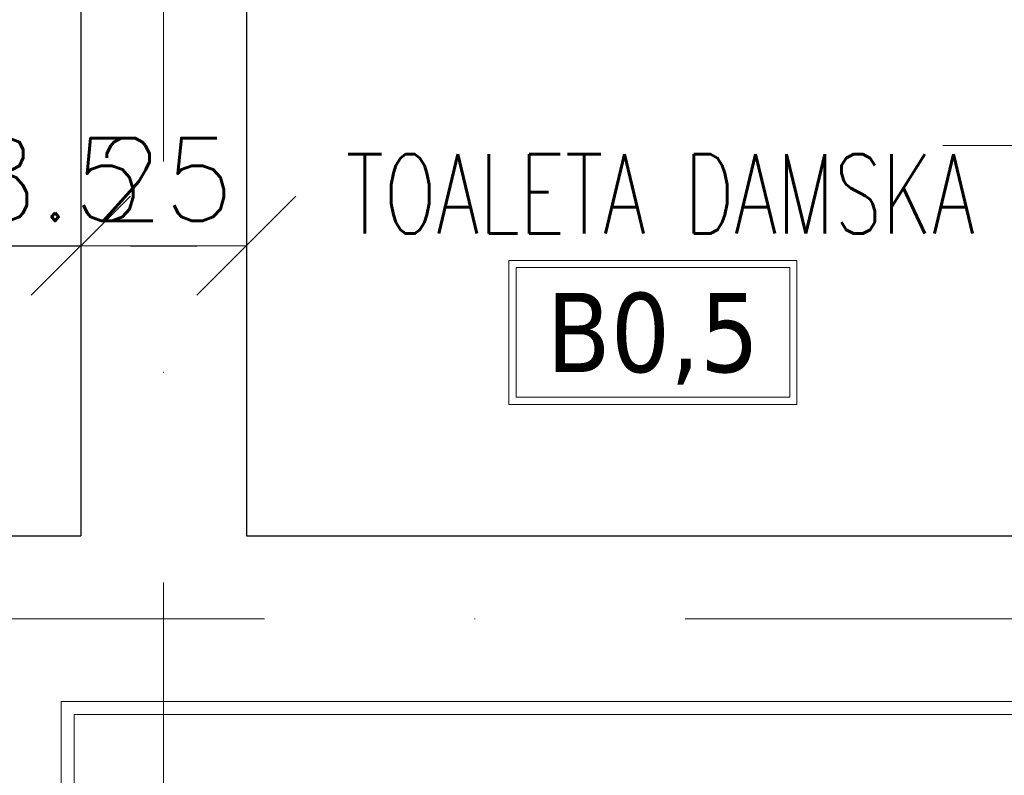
# Model space of a CAD drawing. Header units: millimetres. Extents: x 23192 to 177760, y -399809 to -79279.
# Tile 138 of 256: x 51970 to 52119, y -195624 to -195510. Entities that reach past the tile are written whole.
import ezdxf
from ezdxf.enums import TextEntityAlignment as Align

# ---------------------------------------------------------------- set-up
doc = ezdxf.new("R2010")
doc.units = ezdxf.units.MM
doc.linetypes.add('DASHDOT', pattern=[25.4, 12.7, -6.35, 0, -6.35])
doc.layers.get('0').update_dxf_attribs({"lineweight": 0})
for name, color, linetype, lineweight in [('!! 0_ Istn-sciany', 3, 'Continuous', 30), ('!! 0_ Istn-widok', 1, 'Continuous', 15), ('!! 0_Opis_pom', 9, 'Continuous', 13), ('!! 2_drzwi opis', 151, 'Continuous', 9), ('!! wymiary osi', 250, 'Continuous', 9), ('0-osie-liniA', 14, 'DASHDOT', 5)]:
    doc.layers.add(name, color=color, linetype=linetype, lineweight=lineweight)
doc.styles.add('50', font='ROMANS.shx', dxfattribs={"width": 0.8, "height": 10})
doc.styles.add('ARCHETYP', font='romans.shx', dxfattribs={"height": 15})
doc.styles.add('ARIAL', font='tahoma.ttf')
doc.styles.add('TXT', font='simplex.shx')
doc.dimstyles.new('DIM50', dxfattribs={"dimscale": 5, "dimtxt": 2.5, "dimasz": 1.5, "dimexe": 0, "dimexo": 0, "dimgap": 0.5, "dimtad": 1, "dimdec": 4, "dimrnd": 0.5, "dimdsep": 46, "dimtxsty": 'TXT', "dimblk1": 'TICK1', "dimblk2": 'TICK1', "dimsah": 1, "dimcen": 0, "dimse1": 1, "dimse2": 1, "dimclrd": 1, "dimclre": 7, "dimclrt": 9, "dimadec": 0, "dimazin": 0, "dimtfac": 1, "dimtdec": 4, "dimtmove": 2, "dimatfit": 3, "dimldrblk": 'TICK1', "dimfxl": 1, "dimtolj": 1, "dimarcsym": 0})

# ---------------------------------------------------------------- blocks, each defined once
blk = doc.blocks.new('1_ok-opis')
blk.add_line((0, 111.61), (0, 50))
for points in [[(-17, 128.61), (-17, 143.61)], [(17, 128.61), (17, 143.61)]]:
    blk.add_lwpolyline(points)
for centre, start, end in [((0, 143.61), 0, 180), ((0, 128.61), 180, 0)]:
    blk.add_arc(centre, 17, start, end)
at = {"style": 'ARCHETYP'}
for tag, height, rotation, p in [('NR', 12, 90, (0, 136.9)), ('NR', 12, 270, (0, 136.9)), ('SZEROKOŚĆ', 10, 270, (8, 78.29)), ('SZEROKOŚĆ', 10, 90, (-8, 78.29)), ('WYSOKOŚĆ', 10, 270, (-8, 78.29)), ('WYSOKOŚĆ', 10, 90, (8, 78.29))]:
    blk.add_attdef(tag, text='', height=height, rotation=rotation, dxfattribs=at).set_placement(p, align=Align.MIDDLE)
blk = doc.blocks.new('BLOK OSI')
at = {"layer": '0-osie-liniA', "ltscale": 5}
for points in [[(51992.21142, -199661.23318), (51992.21142, -193642.4104)], [(48639.33021, -195663.0883), (55424.2848, -195663.0883)]]:
    blk.add_lwpolyline(points, dxfattribs=at)
blk = doc.blocks.new('TICK1')
at = {"color": 0}
for p, q in [((0, -1.4), (0, 1.4)), ((0, 0), (-1, 0))]:
    blk.add_line(p, q, dxfattribs=at)
at = {"color": 2}
blk.add_line((-1, -1), (1, 1), dxfattribs=at)
blk = doc.blocks.new('*D2328')
at = {"layer": '!! wymiary osi', "color": 1, "lineweight": -2, "transparency": 16777216}
for p, q in [((51953.72, -195825.86), (51946.22, -195825.86)), ((51961.22, -195825.86), (51979.71, -195825.86)), ((51987.21, -195825.86), (51994.71, -195825.86))]:
    blk.add_line(p, q, dxfattribs=at)
at = {"layer": 'DEFPOINTS', "color": 0, "transparency": 16777216}
for p in [(51961.22, -195587.59), (51979.71, -195587.59), (51979.71, -195825.86)]:
    blk.add_point(p, dxfattribs=at)
at = {"layer": '!! wymiary osi', "color": 1, "lineweight": -2, "transparency": 16777216, "xscale": 7.5, "yscale": 7.5, "zscale": 7.5}
blk.add_blockref('TICK1', (51961.22, -195825.86), dxfattribs=at)
at = {"layer": '!! wymiary osi', "color": 1, "lineweight": -2, "transparency": 16777216, "xscale": 7.5, "yscale": 7.5, "zscale": 7.5, "rotation": 180}
blk.add_blockref('TICK1', (51979.71, -195825.86), dxfattribs=at)
at = {"layer": '!! wymiary osi', "color": 9, "transparency": 16777216, "insert": (51970.46, -195848.36), "char_height": 12.5, "attachment_point": 5, "style": 'TXT'}
blk.add_mtext('\\A1;18.5', dxfattribs=at)
blk = doc.blocks.new('*D2376')
at = {"layer": '!! wymiary osi', "color": 1, "lineweight": -2, "transparency": 16777216}
for p, q in [((51953.72, -195543.73), (51946.22, -195543.73)), ((51961.22, -195543.73), (51979.71, -195543.73)), ((51987.21, -195543.73), (51994.71, -195543.73))]:
    blk.add_line(p, q, dxfattribs=at)
at = {"layer": 'DEFPOINTS', "color": 0, "transparency": 16777216}
for p in [(51979.71, -195543.73), (51961.22, -195587.59), (51979.71, -195587.59)]:
    blk.add_point(p, dxfattribs=at)
at = {"layer": '!! wymiary osi', "color": 1, "lineweight": -2, "transparency": 16777216, "xscale": 7.5, "yscale": 7.5, "zscale": 7.5}
blk.add_blockref('TICK1', (51961.22, -195543.73), dxfattribs=at)
at = {"layer": '!! wymiary osi', "color": 1, "lineweight": -2, "transparency": 16777216, "xscale": 7.5, "yscale": 7.5, "zscale": 7.5, "rotation": 180}
blk.add_blockref('TICK1', (51979.71, -195543.73), dxfattribs=at)
at = {"layer": '!! wymiary osi', "color": 9, "transparency": 16777216, "insert": (51970.46, -195533.73), "char_height": 12.5, "attachment_point": 5, "style": 'TXT'}
blk.add_mtext('\\A1;18.5', dxfattribs=at)
blk = doc.blocks.new('*D2377')
at = {"layer": '!! wymiary osi', "color": 1, "lineweight": -2, "transparency": 16777216}
blk.add_line((51987.21, -195543.73), (51997.21, -195543.73), dxfattribs=at)
at = {"layer": 'DEFPOINTS', "color": 0, "transparency": 16777216}
for p in [(52004.71, -195543.73), (51979.71, -195587.59), (52004.71, -195587.59)]:
    blk.add_point(p, dxfattribs=at)
at = {"layer": '!! wymiary osi', "color": 1, "lineweight": -2, "transparency": 16777216, "xscale": 7.5, "yscale": 7.5, "zscale": 7.5, "rotation": 180}
blk.add_blockref('TICK1', (51979.71, -195543.73), dxfattribs=at)
at = {"layer": '!! wymiary osi', "color": 1, "lineweight": -2, "transparency": 16777216, "xscale": 7.5, "yscale": 7.5, "zscale": 7.5}
blk.add_blockref('TICK1', (52004.71, -195543.73), dxfattribs=at)
at = {"layer": '!! wymiary osi', "color": 9, "transparency": 16777216, "insert": (51992.21, -195533.73), "char_height": 12.5, "attachment_point": 5, "style": 'TXT'}
blk.add_mtext('\\A1;25', dxfattribs=at)

msp = doc.modelspace()

# ---------------------------------------------------------------- linework, layer by layer
at = {"layer": '!! 0_ Istn-sciany'}
for points in [[(51979.71142, -194951.5883), (51979.71142, -195587.5883)], [(52004.71142, -195445.5883), (52004.71142, -195587.5883)], [(51961.21802, -195587.5883), (51979.71142, -195587.5883)], [(52004.71142, -195587.5883), (52604.71142, -195587.5883)]]:
    msp.add_lwpolyline(points, dxfattribs=at)
at = {"layer": '!! 0_ Istn-widok'}
for points in [[(51976.71142, -195612.5883), (52604.71142, -195612.5883)], [(51976.71142, -195612.5883), (51976.71142, -195625.5883)], [(51978.71142, -195614.5883), (52604.71142, -195614.5883)], [(51978.71142, -195614.5883), (51978.71142, -195627.5883)]]:
    msp.add_lwpolyline(points, dxfattribs=at)
at = {"layer": '!! 0_Opis_pom', "ltscale": 0.7}
for points in [[(52044.38362, -195567.71806), (52087.90362, -195567.71806), (52087.90362, -195545.95806), (52044.38362, -195545.95806)], [(52045.47162, -195566.63006), (52086.81562, -195566.63006), (52086.81562, -195547.04606), (52045.47162, -195547.04606)]]:
    msp.add_lwpolyline(points, close=True, dxfattribs=at)

# ---------------------------------------------------------------- block references
at = {"layer": '!! 2_drzwi opis'}
ref = msp.add_blockref('1_ok-opis', (52059.93301, -195528.58827), dxfattribs=dict(at, rotation=270.0000036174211))
ref.add_attrib('WYSOKOŚĆ', '205', dxfattribs={"layer": '0', "height": 10, "rotation": 180.0000036, "style": '50', "oblique": 10, "text_generation_flag": 6, "width": 0.8}).set_placement((52138.22386, -195536.58826), align=Align.MIDDLE)
ref.add_attrib('SZEROKOŚĆ', '90', dxfattribs={"layer": '0', "height": 10, "rotation": 180.0000036, "style": '50', "oblique": 10, "text_generation_flag": 6, "width": 0.8}).set_placement((52138.22386, -195520.58826), align=Align.MIDDLE)
ref.add_attrib('NR', 'Dw7,1', dxfattribs={"layer": '0', "height": 10, "rotation": 180.0000036, "style": '50', "oblique": 10, "text_generation_flag": 6, "width": 0.8}).set_placement((52188.54425, -195528.58826), align=Align.MIDDLE)
at = {"layer": '!! wymiary osi'}
msp.add_blockref('BLOK OSI', (0, 63), dxfattribs=at)

# ---------------------------------------------------------------- texts
at = {"layer": '!! 0_Opis_pom', "ltscale": 0.7, "style": 'TXT', "width": 0.7}
msp.add_text('TOALETA DAMSKA', height=12, dxfattribs=at).set_placement((52067.25875, -195541.91175), align=Align.CENTER)
at = {"layer": '!! 0_Opis_pom', "ltscale": 0.7, "style": 'ARIAL'}
msp.add_attdef('B0,5', text='', height=11.968, dxfattribs=at).set_placement((52066.14362, -195556.83806), align=Align.MIDDLE_CENTER)

# ---------------------------------------------------------------- dimensions: what is measured, and where the dimension line sits
at = {"layer": '!! wymiary osi'}
for base, p1, p2, picture, middle in [((51979.71142, -195543.72628), (51961.21802, -195587.5883), (51979.71142, -195587.5883), '*D2376', (51970.46472, -195533.72628)), ((52004.71142, -195543.72628), (51979.71142, -195587.5883), (52004.71142, -195587.5883), '*D2377', (51992.21142, -195533.72628)), ((51979.71142, -195825.85653), (51961.21802, -195587.5883), (51979.71142, -195587.5883), '*D2328', (51970.46472, -195848.35653))]:
    dim = msp.add_linear_dim(base=base, p1=p1, p2=p2, dimstyle='DIM50', dxfattribs=at)
    dim.commit()
    dim.dimension.update_dxf_attribs({"geometry": picture, "text_midpoint": middle})

doc.saveas('drawing.dxf')
